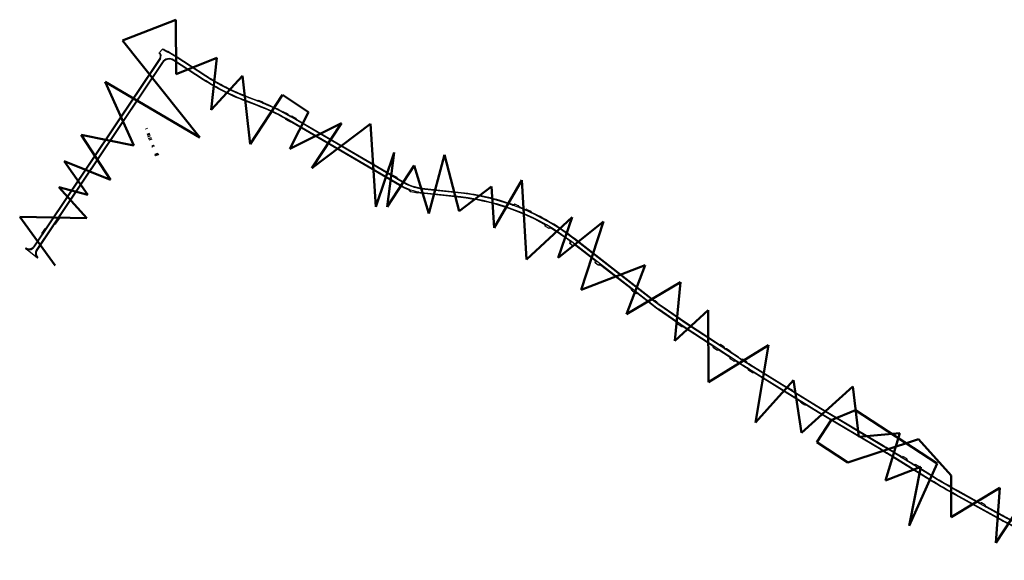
# Model space of a CAD drawing. Header units: metres. Extents: x -712710 to 14443962, y 4588558 to 14849904.
# Tile 21 of 256: x 7502868 to 7504204, y 5891037 to 5891770. Entities that reach past the tile are written whole.
import ezdxf

# ---------------------------------------------------------------- set-up
doc = ezdxf.new("R2010")
doc.units = ezdxf.units.M
doc.header["$MEASUREMENT"] = 0
for name, pattern in [('1', [0, 0]), ('11', [3, 2.5, -0.5]), ('3', [1, 0.5, -0.5])]:
    doc.linetypes.add(name, pattern=pattern)
for name, color, linetype, lineweight in [('#kraw jezdni', 140, 'CONTINUOUS', 30), ('#kraw pobocza', 30, 'CONTINUOUS', 30), ('#lrawęż zjazdu ', 150, 'CONTINUOUS', 30), ('#OPORNIK ZJAZADU ', 170, '3', 50), ('#ramka', 143, '1', 50), ('#ZJAZDY Z KRUSZYWA KRAWĘDZIE ', 24, '1', 30)]:
    doc.layers.add(name, color=color, linetype=linetype, lineweight=lineweight)

msp = doc.modelspace()

# ---------------------------------------------------------------- hatches: boundary and pattern name
at = {"layer": '#kraw pobocza'}
h = msp.add_hatch(color=4, dxfattribs=at)
h.dxf.hatch_style = 1
h.paths.add_polyline_path([(7503052.33015, 5891585.43061), (7503056.23909, 5891586.99625), (7503055.84604, 5891587.97758), (7503051.9371, 5891586.41194)])

# ---------------------------------------------------------------- linework, layer by layer
at = {"layer": '#kraw jezdni', "linetype": 'Continuous'}
for p, q in [((7503057.85562, 5891725.23552), (7503061.40555, 5891729.4076)), ((7502892.36655, 5891446.63757), (7502875.89514, 5891459.69105))]:
    msp.add_line(p, q, dxfattribs=at)
at = {"layer": '#kraw jezdni', "color": 0, "linetype": '1', "lineweight": 9}
msp.add_line((7503038.27058, 5891621.3261), (7503042.14959, 5891622.84292), dxfattribs=at)
at = {"layer": '#kraw jezdni', "color": 2, "lineweight": 50}
msp.add_line((7503040.90377, 5891613.62778), (7503044.78278, 5891615.1446), dxfattribs=at)
at = {"layer": '#kraw jezdni'}
msp.add_line((7503041.94303, 5891611.20915), (7503045.82204, 5891612.72597), dxfattribs=at)
at = {"layer": '#kraw jezdni', "linetype": 'Continuous'}
msp.add_lwpolyline([(7503058.95142, 5891717.32528), (7503057.20215, 5891714.71543), (7502887.49469, 5891461.51816)], dxfattribs=at)
for points in [[(7503383.69352, 5891545.81721), (7503383.69352, 5891545.81721), (7503235.17817, 5891632.72537, 0.041635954), (7503190.55515, 5891654.06033), (7503174.72937, 5891660.06718, -0.0530271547), (7503117.64712, 5891688.97106), (7503077.1577, 5891715.18253, 0.4095456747), (7503061.3555, 5891711.93161), (7502890.71471, 5891457.34185)], [(7503386.26088, 5891550.10775), (7503237.70243, 5891637.04139, 0.041635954), (7503192.32945, 5891658.73493), (7503176.50367, 5891664.74178, -0.0530274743), (7503120.36461, 5891693.16811), (7503079.87486, 5891719.37979)], [(7503417.73051, 5891539.78325), (7503414.79588, 5891540.10103, -0.1013162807), (7503386.26088, 5891550.10775)], [(7503417.19223, 5891534.81231), (7503414.19041, 5891535.13736, -0.1015355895), (7503383.69352, 5891545.81721)], [(7504223.31022, 5891079.81416, -0.0138061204), (7504198.66057, 5891092.54918), (7504138.25909, 5891125.89904, -0.0098591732), (7504104.03575, 5891145.68534), (7504052.04076, 5891177.90357, 0.0040587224), (7504036.83358, 5891187.14821), (7503951.62821, 5891237.95674), (7503860.26446, 5891294.46448, -0.0060633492), (7503839.74331, 5891307.50331), (7503769.24831, 5891353.50412), (7503734.83193, 5891377.22728, -0.0144370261), (7503725.40125, 5891384.13776), (7503616.95754, 5891468.51915, 0.1391512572), (7503466.38738, 5891529.48525), (7503417.19223, 5891534.81231)], [(7504225.48172, 5891084.318, -0.0138061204), (7504201.07734, 5891096.9263), (7504140.67586, 5891130.27617, -0.0098524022), (7504106.64632, 5891149.9498), (7504054.6735, 5891182.15429, 0.0040591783), (7504039.39525, 5891191.44215), (7503954.22382, 5891242.23043), (7503862.89452, 5891298.71687, -0.0060633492), (7503842.47572, 5891311.69066), (7503772.0338, 5891357.65684), (7503737.6696, 5891381.34403, -0.0144370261), (7503728.47178, 5891388.08388), (7503620.02806, 5891472.46527, 0.1391512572), (7503466.92731, 5891534.45601), (7503417.73051, 5891539.78325)]]:
    msp.add_lwpolyline(points, format="xyb", dxfattribs=at)
for centre, radius, start, end in [((7503053.9674, 5891720.66586), 6, 326.16771824, 49.6062659), ((7503002.49593, 5891598.88498), 143.20091, 57.29237838, 65.70860623), ((7502880.8494, 5891465.97239), 8, 231.73621202, 326.16771822), ((7502897.36008, 5891452.88774), 8, 146.16771824, 231.37711829)]:
    msp.add_arc(centre, radius, start, end, dxfattribs=at)
at = {"layer": '#kraw pobocza', "linetype": 'Continuous'}
for p, q in [((7503057.36959, 5891724.66431), (7503057.85562, 5891725.23552)), ((7503061.40555, 5891729.4076), (7503061.91132, 5891730.00201)), ((7503070.34254, 5891726.25651), (7503069.48674, 5891726.78419)), ((7503076.53108, 5891722.44071), (7503075.26878, 5891723.21903)), ((7503226.63105, 5891644.51255), (7503225.61309, 5891645.00548)), ((7503232.45529, 5891641.69225), (7503231.63756, 5891642.08823)), ((7503230.05537, 5891633.99975), (7503229.25608, 5891634.36763)), ((7503235.70901, 5891630.87285), (7503234.89034, 5891631.38447)), ((7503237.89076, 5891638.95938), (7503237.15845, 5891639.39104)), ((7503242.97722, 5891635.9612), (7503242.23506, 5891636.39867)), ((7503374.84326, 5891558.71982), (7503374.07712, 5891559.16531)), ((7503380.06436, 5891555.68388), (7503379.30399, 5891556.12601)), ((7503398.73418, 5891536.48682), (7503397.90243, 5891536.65601)), ((7503406.87993, 5891534.84935), (7503405.79415, 5891535.05071)), ((7503539.89262, 5891519.5209), (7503539.17472, 5891519.81861)), ((7503545.03368, 5891517.3889), (7503544.28162, 5891517.70079)), ((7503555.99657, 5891512.66862), (7503555.24024, 5891513.02621)), ((7503560.53175, 5891510.52435), (7503561.3125, 5891510.1552)), ((7502917.31989, 5891493.42091), (7502916.7582, 5891492.59905)), ((7502921.24317, 5891499.16152), (7502921.78697, 5891499.95722)), ((7502899.29383, 5891481.98167), (7502898.79278, 5891481.2494)), ((7502901.94544, 5891485.85692), (7502902.46168, 5891486.61139)), ((7503581.73274, 5891489.55035), (7503581.04821, 5891489.93648)), ((7503586.58922, 5891486.82415), (7503585.88456, 5891487.22084)), ((7502876.51442, 5891460.47622), (7502875.89514, 5891459.69105)), ((7503614.77194, 5891465.88652), (7503614.18002, 5891466.3471)), ((7503618.95686, 5891462.65804), (7503618.33695, 5891463.1404)), ((7502892.36655, 5891446.63757), (7502892.99074, 5891447.41884)), ((7503649.33242, 5891439.68427), (7503648.73072, 5891440.13682)), ((7503653.53656, 5891436.52216), (7503652.93444, 5891436.97504)), ((7503699.20536, 5891402.17273), (7503698.54413, 5891402.67004)), ((7503703.59802, 5891398.86898), (7503704.28781, 5891398.35019)), ((7503730.10454, 5891388.66655), (7503729.38312, 5891389.24216)), ((7503734.68676, 5891385.11821), (7503733.9038, 5891385.63674)), ((7503760.58482, 5891357.48494), (7503761.31281, 5891356.99971)), ((7503766.06849, 5891353.82987), (7503766.83599, 5891353.31831)), ((7503809.77585, 5891324.71004), (7503809.09213, 5891325.16831)), ((7503814.48704, 5891321.57339), (7503813.81478, 5891322.02101)), ((7503818.88312, 5891329.38354), (7503818.19839, 5891329.83704)), ((7503823.67308, 5891326.21116), (7503822.97853, 5891326.67115)), ((7503827.01155, 5891323.75556), (7503826.29734, 5891324.24349)), ((7503832.05844, 5891320.37508), (7503831.30729, 5891320.86936)), ((7503832.68668, 5891309.47872), (7503832.02284, 5891309.89259)), ((7503832.13242, 5891309.82427), (7503832.02375, 5891309.89663)), ((7503837.39866, 5891306.541), (7503836.71412, 5891306.96778)), ((7503849.24546, 5891309.36503), (7503848.52847, 5891309.83454)), ((7503854.25508, 5891306.08457), (7503853.51566, 5891306.56877)), ((7503857.32174, 5891294.07155), (7503856.61688, 5891294.51597)), ((7503862.17516, 5891291.01143), (7503861.48115, 5891291.44901)), ((7503911.04371, 5891270.36654), (7503910.15385, 5891270.91454)), ((7503917.17434, 5891266.58671), (7503916.29242, 5891267.13427)), ((7503928.58302, 5891250.56162), (7503927.77449, 5891251.05928)), ((7503933.92403, 5891247.19091), (7503933.13804, 5891247.68695)), ((7504066.7342, 5891177.23293), (7504066.05814, 5891177.6476)), ((7504071.43666, 5891174.34858), (7504070.76496, 5891174.76058)), ((7504083.33916, 5891167.04794), (7504082.67092, 5891167.45783)), ((7504087.99405, 5891164.19278), (7504087.32956, 5891164.60036)), ((7504172.77511, 5891114.65795), (7504172.03972, 5891115.0622)), ((7504177.85447, 5891111.86579), (7504177.12324, 5891112.27772))]:
    msp.add_line(p, q, dxfattribs=at)
at = {"layer": '#kraw pobocza'}
for p, q in [((7503192.15242, 5891660.49427), (7503191.49231, 5891660.77209)), ((7503197.77528, 5891657.99281), (7503196.83458, 5891658.41131)), ((7503042.93542, 5891608.76987), (7503046.81444, 5891610.28669)), ((7503614.18002, 5891466.3471), (7503614.42782, 5891466.66557))]:
    msp.add_line(p, q, dxfattribs=at)
at = {"layer": '#kraw pobocza', "color": 5, "linetype": '11', "lineweight": 53}
msp.add_line((7503051.9371, 5891586.41194), (7503055.84604, 5891587.97758), dxfattribs=at)
at = {"layer": '#kraw pobocza', "linetype": 'Continuous'}
for points in [[(7503058.32842, 5891717.74285), (7503056.57914, 5891715.133), (7502904.06891, 5891487.59336)], [(7503192.59559, 5891659.43612), (7503192.59559, 5891659.43612), (7503192.59559, 5891659.43612)], [(7503383.30841, 5891545.17363), (7503383.30841, 5891545.17363), (7503237.30448, 5891630.61212)], [(7503238.08107, 5891637.6888), (7503238.08107, 5891637.6888)], [(7503372.09685, 5891559.30862), (7503244.01176, 5891634.22019)], [(7502914.03877, 5891490.79342), (7502891.33772, 5891456.92428)], [(7502898.51847, 5891479.31231), (7502886.87176, 5891461.93586)], [(7503648.27013, 5891443.20414), (7503622.33073, 5891463.3879)], [(7503697.6959, 5891404.74533), (7503656.55688, 5891436.75611)], [(7503728.93235, 5891388.67579), (7503728.93235, 5891388.67579), (7503728.93235, 5891388.67579)], [(7503808.08304, 5891327.26951), (7503768.671, 5891352.99115), (7503768.671, 5891352.99115)], [(7503831.05827, 5891312.27509), (7503816.87676, 5891321.53042)], [(7503926.93813, 5891252.34549), (7503864.48084, 5891290.97483)], [(7504080.07416, 5891167.29731), (7504072.46167, 5891172.01432)]]:
    msp.add_lwpolyline(points, dxfattribs=at)
for points in [[(7503228.25028, 5891635.79761, 0.0352811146), (7503190.28901, 5891653.35914), (7503174.46323, 5891659.36599, -0.0530271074), (7503117.2395, 5891688.3415), (7503076.75012, 5891714.55294, 0.4095456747), (7503061.97851, 5891711.51404), (7502922.34724, 5891503.18935)], [(7503189.88533, 5891660.46483), (7503176.76981, 5891665.44297, -0.053027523), (7503120.77223, 5891693.79767), (7503080.28244, 5891720.00938)], [(7503224.3576, 5891645.24625, 0.0231675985), (7503198.84153, 5891656.98602)], [(7503235.05254, 5891639.4367, 0.0014416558), (7503233.53047, 5891640.2977)], [(7503386.64598, 5891550.75133, -0.0062051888), (7503385.06842, 5891551.72209), (7503381.16279, 5891554.00633)], [(7503417.81125, 5891540.52889), (7503414.88689, 5891540.84555, -0.1012814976), (7503386.64598, 5891550.75133, -0.1012814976)], [(7503395.35773, 5891539.25882, -0.041538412), (7503383.30841, 5891545.17363)], [(7503417.11149, 5891534.06667), (7503414.09977, 5891534.39279, -0.0156191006), (7503409.5, 5891535.15454, -0.0168781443)], [(7503579.96013, 5891492.24457, 0.101602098), (7503466.30639, 5891528.73964), (7503417.11149, 5891534.06667)], [(7503536.68955, 5891519.1527, 0.0591556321), (7503467.0083, 5891535.20163), (7503417.81125, 5891540.52889)], [(7503553.09297, 5891512.72241, 0.0059747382), (7503546.392, 5891515.48239)], [(7503727.63389, 5891389.68615), (7503620.48864, 5891473.05719, 0.0561979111), (7503562.52024, 5891508.51613, 0.0561979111)], [(7503614.01502, 5891469.83751, 0.0254924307), (7503589.05227, 5891486.90532)], [(7503759.61415, 5891359.23402), (7503734.40628, 5891376.60976, -0.0144370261), (7503724.94067, 5891383.54584), (7503706.3676, 5891397.99777)], [(7503815.89609, 5891329.93049), (7503772.45163, 5891358.27974), (7503738.09525, 5891381.96154, -0.0042531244), (7503735.35563, 5891383.88453, -0.0042531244)], [(7503846.44164, 5891310.00906, -0.001063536), (7503842.88558, 5891312.31876), (7503833.06651, 5891318.7261)], [(7503855.62182, 5891296.46872, -0.0046624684), (7503839.85181, 5891306.53718)], [(7503908.74917, 5891271.23799), (7503863.28903, 5891299.35472, -0.0023744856), (7503855.26129, 5891304.37268)], [(7504063.53626, 5891177.54487), (7504055.06842, 5891182.7919, 0.0040592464), (7504039.7795, 5891192.08624), (7503954.61316, 5891242.87148), (7503918.09813, 5891265.45574)], [(7504232.74653, 5891074.43187), (7504222.98449, 5891079.13858, -0.0138061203), (7504198.29805, 5891091.89261), (7504137.89658, 5891125.24247, -0.0098601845), (7504103.64416, 5891145.04567), (7504051.64585, 5891177.26596, 0.0040586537), (7504036.44933, 5891186.50412), (7503951.23887, 5891237.31568), (7503935.69153, 5891246.93159)], [(7504169.82394, 5891115.03917), (7504141.03838, 5891130.93274, -0.0098513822), (7504107.0379, 5891150.58947), (7504088.99957, 5891161.76676)], [(7504313.03156, 5891036.95842), (7504308.17751, 5891040.86428, 0.057140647), (7504278.66067, 5891059.5107), (7504225.80744, 5891084.99358, -0.0138061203), (7504201.43986, 5891097.58287), (7504179.01585, 5891109.96398)]]:
    msp.add_lwpolyline(points, format="xyb", dxfattribs=at)
at = {"layer": '#kraw pobocza', "color": 4}
msp.add_lwpolyline([(7503051.9371, 5891586.41194), (7503055.84604, 5891587.97758), (7503056.23909, 5891586.99625), (7503052.33015, 5891585.43061)], close=True, dxfattribs=at)
at = {"layer": '#kraw pobocza', "linetype": 'Continuous'}
for centre, radius, start, end in [((7503053.9674, 5891720.66586), 5.25, 326.16771827, 49.60626591), ((7503002.49618, 5891598.8855), 143.95033, 62.8773773, 65.62245296), ((7503002.49618, 5891598.8855), 143.95033, 57.29125251, 58.83033108), ((7503393.88524, 5891535.27387), 4.24831, 18.98608476, 70.30042718), ((7503408.69893, 5891530.98072), 4.25, 79.13551227, 114.70722519), ((7502925.93089, 5891500.90083), 4.25, 146.16771827, 192.82808637), ((7502896.64941, 5891480.56496), 2.25, 326.16771827, 17.70988648), ((7502902.19992, 5891488.84611), 2.25, 276.68082274, 326.16771827), ((7502917.56909, 5891488.42713), 4.25, 100.9993217, 146.1677182), ((7503612.65207, 5891468.0473), 2.25, 322.11307336, 52.71779681), ((7502880.96116, 5891466.39972), 7.40685, 233.10468264, 322.93880688), ((7502897.82256, 5891453.15556), 7.50043, 149.83666773, 229.89381373), ((7503696.31416, 5891402.96958), 2.25, 352.34958048, 52.11307337), ((7503704.99563, 5891396.21442), 2.25, 52.11307337, 108.33583393), ((7503758.3372, 5891357.38148), 2.25, 2.6354556, 55.42156623), ((7503767.39405, 5891351.13861), 2.25, 55.42156602, 104.36067887), ((7503806.85246, 5891325.38369), 2.25, 354.50704938, 56.87394166), ((7503815.64657, 5891319.64518), 2.25, 56.87394169, 121.02064471), ((7503854.3684, 5891294.59858), 2.25, 357.89591913, 58.02239927), ((7503863.29734, 5891289.06124), 2.25, 58.26354199, 119.91685258)]:
    msp.add_arc(centre, radius, start, end, dxfattribs=at)
at = {"layer": '#kraw pobocza'}
for centre, radius, start, end in [((7503069.14837, 5891729.0086), 2.25, 242.87738451, 278.64931892), ((7503078.33759, 5891724.16258), 2.49565, 223.62580944, 237.62150079), ((7503190.29518, 5891662.67719), 2.25, 259.50465056, 302.14460442), ((7503199.76881, 5891659.03605), 2.25, 207.62364709, 245.66154695), ((7503225.39165, 5891647.24456), 2.25, 242.63884396, 275.64802467), ((7503234.63268, 5891642.25924), 2.25, 194.59548091, 240.66949757), ((7503227.05738, 5891633.88987), 2.25, 12.25944218, 60.85480726), ((7503236.1486, 5891641.40169), 2.25, 240.30744181, 296.66823531), ((7503236.16809, 5891628.67018), 2.25, 59.66469941, 101.7731499), ((7503245.22181, 5891636.1171), 2.25, 183.97311767, 239.66461997), ((7503373.23272, 5891561.25086), 2.25, 239.67843328, 292.04203342), ((7503382.29874, 5891555.94852), 2.25, 186.75469992, 239.67843321), ((7503537.45444, 5891521.26884), 2.25, 250.12733229, 319.86857784), ((7503547.27786, 5891517.55066), 2.25, 184.12263968, 248.36268742), ((7503553.81784, 5891515.33933), 2.71546, 254.51756559, 301.58845812), ((7503563.53174, 5891510.52594), 2.25, 189.48410605, 244.77854719), ((7503578.82754, 5891490.29857), 2.25, 350.73907172, 60.59410932), ((7503587.8827, 5891484.98311), 2.25, 58.68156853, 125.09113491), ((7503620.949, 5891461.61214), 2.25, 52.11307337, 152.30009434), ((7503646.88836, 5891441.42841), 2.25, 324.96766255, 52.11307337), ((7503655.17521, 5891434.9803), 2.25, 52.11307337, 136.743251), ((7503729.01558, 5891391.46194), 2.25, 232.11307337, 279.40153909), ((7503736.90054, 5891385.5203), 2.25, 190.29447288, 234.69427668), ((7503817.12562, 5891331.81483), 2.25, 236.87394173, 298.47554753), ((7503825.91906, 5891326.07676), 2.25, 176.57563711, 230.53025627), ((7503825.50266, 5891326.34848), 2.25, 236.87394173, 236.87604156), ((7503825.50266, 5891326.34848), 2.25, 243.21762758, 290.68254193), ((7503834.2961, 5891320.61041), 2.25, 186.00371673, 236.87394173), ((7503829.82869, 5891310.39078), 2.25, 347.20773846, 56.87394173), ((7503838.62212, 5891304.65271), 2.25, 56.87394173, 122.94004483), ((7503847.65174, 5891311.9067), 2.25, 237.12250042, 292.93326264), ((7503856.49886, 5891306.25175), 2.25, 184.26107642, 237.66329758), ((7503909.93407, 5891273.15378), 2.25, 238.26354203, 275.60546381), ((7503919.28303, 5891267.37153), 2.25, 200.41430582, 238.26354199), ((7503925.58304, 5891250.54932), 2.25, 13.09977943, 57.93601701), ((7503934.508, 5891245.01802), 2.25, 58.26354199, 105.0429218), ((7504064.72138, 5891179.45746), 2.25, 238.2159448, 306.44950623), ((7504073.64679, 5891173.92691), 2.25, 169.19832691, 238.2159448), ((7504081.25928, 5891169.2099), 2.25, 238.21594487, 308.85827714), ((7504090.18469, 5891163.67935), 2.25, 166.80947832, 238.21594487), ((7504170.91149, 5891117.00888), 2.25, 241.09530483, 300.09517712), ((7504180.10345, 5891111.93366), 2.25, 181.72863895, 241.0953049)]:
    msp.add_arc(centre, radius, start, end, dxfattribs=at)
at = {"layer": '#lrawęż zjazdu '}
for p, q in [((7503070.34254, 5891726.25651), (7503075.26878, 5891723.21903)), ((7503192.28743, 5891660.43421), (7503192.15242, 5891660.49427)), ((7503196.83458, 5891658.41131), (7503192.28743, 5891660.43421)), ((7503231.63756, 5891642.08823), (7503226.63105, 5891644.51255)), ((7503237.89076, 5891638.95938), (7503242.23506, 5891636.39867)), ((7503043.78812, 5891606.77518), (7503047.66713, 5891608.292)), ((7503379.30399, 5891556.12601), (7503374.84326, 5891558.71982)), ((7503405.79415, 5891535.05071), (7503398.73418, 5891536.48682)), ((7502917.31989, 5891493.42091), (7502921.24317, 5891499.16152)), ((7502901.94544, 5891485.85692), (7502899.29383, 5891481.98167)), ((7503581.73275, 5891489.5504), (7503585.88449, 5891487.22078)), ((7503614.736, 5891465.84034), (7503615.01974, 5891466.20499)), ((7503618.33695, 5891463.1404), (7503614.77194, 5891465.88652)), ((7503618.58132, 5891463.45446), (7503618.33654, 5891463.1371)), ((7503652.93444, 5891436.97504), (7503649.33036, 5891439.68582)), ((7503699.20622, 5891402.17208), (7503703.59802, 5891398.86898)), ((7503732.24132, 5891386.96166), (7503730.10454, 5891388.66655)), ((7503733.90278, 5891385.63601), (7503732.24132, 5891386.96166)), ((7503761.31281, 5891356.99971), (7503766.06849, 5891353.82987)), ((7503822.97853, 5891326.67115), (7503818.88312, 5891329.38354)), ((7503829.14801, 5891322.328), (7503827.01155, 5891323.75556)), ((7503830.64242, 5891321.34427), (7503829.14801, 5891322.328)), ((7503831.30729, 5891320.86936), (7503830.64242, 5891321.34427)), ((7503836.71412, 5891306.96778), (7503832.68668, 5891309.47872)), ((7503853.51566, 5891306.56877), (7503849.24546, 5891309.36503)), ((7503861.48115, 5891291.44901), (7503857.32174, 5891294.07155)), ((7504070.76496, 5891174.76058), (7504066.7342, 5891177.23293)), ((7504087.32956, 5891164.60036), (7504083.33916, 5891167.04794)), ((7504177.12324, 5891112.27772), (7504172.77511, 5891114.65795))]:
    msp.add_line(p, q, dxfattribs=at)
for centre, radius, start, end in [((7503069.14837, 5891729.0086), 3, 242.87738451, 293.45659082), ((7503078.17009, 5891723.98219), 3, 194.73708756, 238.76157526), ((7503190.29518, 5891662.67719), 3, 258.12312272, 311.61208813), ((7503199.76881, 5891659.03605), 3, 192.01975384, 247.79777277), ((7503225.39165, 5891647.24456), 3, 242.63884394, 294.40188438), ((7503234.63268, 5891642.25924), 3, 183.26783524, 240.66949757), ((7503236.1486, 5891641.40169), 3, 240.30744182, 305.50138511), ((7503245.22181, 5891636.1171), 3, 174.6145608, 239.66461995), ((7503373.23272, 5891561.25086), 3, 239.67843326, 302.46924831), ((7503382.4413, 5891555.97968), 3.14072, 177.32955663, 237.69328014), ((7503393.88376, 5891535.27296), 5, 14.05016158, 70.2846508), ((7503408.69104, 5891530.98691), 4.99063, 79.16865899, 125.48327161), ((7502917.56909, 5891488.42713), 5, 92.85689238, 146.16771823), ((7502925.93089, 5891500.90083), 5, 146.16771825, 200.35666352), ((7502896.64941, 5891480.56496), 3, 326.16771829, 28.17954313), ((7502902.19992, 5891488.84611), 3, 265.13401333, 326.16771829), ((7503578.82754, 5891490.29857), 3, 345.55858884, 60.59410935), ((7503587.8827, 5891484.98311), 3, 58.68156851, 131.76444683), ((7503612.65207, 5891468.0473), 3, 322.11307337, 52.71645498), ((7503620.949, 5891461.61214), 3, 52.11307334, 142.11307335), ((7503646.88836, 5891441.42841), 3, 324.48881945, 52.11307338), ((7503655.17521, 5891434.9803), 3, 52.11307337, 138.3245225), ((7503696.31416, 5891402.96958), 3, 344.58357047, 52.11307337), ((7503704.99563, 5891396.21442), 3, 52.11307337, 117.76651663), ((7503729.01558, 5891391.46194), 3, 232.1130734, 291.28373878), ((7503736.81461, 5891385.50201), 2.91492, 177.36520638, 235.8661275), ((7503758.3372, 5891357.38148), 3, 352.68884007, 55.4215662), ((7503767.39405, 5891351.13861), 3, 55.42156609, 116.22214158), ((7503817.12562, 5891331.81483), 3, 236.87394174, 305.86185063), ((7503825.91906, 5891326.07676), 3, 168.57236998, 232.12044102), ((7503825.50266, 5891326.34848), 3, 241.62744282, 300.1963217), ((7503834.2961, 5891320.61041), 3, 175.048188, 236.87394175), ((7503829.82869, 5891310.39078), 3, 342.30069229, 56.87394175), ((7503838.62212, 5891304.65271), 3, 56.87394174, 129.49415101), ((7503847.65174, 5891311.9067), 3, 237.12250043, 302.08926076), ((7503856.49886, 5891306.25175), 3, 173.9340551, 237.66329758), ((7503854.3684, 5891294.59858), 3, 349.88197612, 58.02239926), ((7503863.29734, 5891289.06124), 3, 58.26354198, 127.25737778), ((7504064.72138, 5891179.45746), 3, 238.21594481, 312.13968078), ((7504073.64679, 5891173.92691), 3, 163.86558694, 238.21594482), ((7504081.25928, 5891169.2099), 3, 238.21594484, 313.89160233), ((7504090.18469, 5891163.67935), 3, 162.12137316, 238.21594484), ((7504170.91149, 5891117.00888), 3, 241.09530483, 308.40446782), ((7504180.10345, 5891111.93366), 3, 173.41445964, 241.09530488)]:
    msp.add_arc(centre, radius, start, end, dxfattribs=at)
at = {"layer": '#OPORNIK ZJAZADU '}
msp.add_line((7503047.34042, 5891597.90617), (7503051.21943, 5891599.42299), dxfattribs=at)
at = {"layer": '#ramka'}
for p, q in [((7503007.6213, 5891741.45956), (7503080.09714, 5891769.81268)), ((7503080.09714, 5891769.81268), (7503080.50514, 5891696.18524)), ((7503112.28575, 5891610.17357), (7503007.6213, 5891741.45956)), ((7503080.50514, 5891696.18524), (7503135.42232, 5891718.10832)), ((7503135.42232, 5891718.10832), (7503127.71826, 5891647.75343)), ((7503022.91446, 5891599.06631), (7502984.23167, 5891685.50438)), ((7502984.23167, 5891685.50438), (7503112.28575, 5891610.17357)), ((7503127.71826, 5891647.75343), (7503170.5699, 5891693.49921)), ((7503170.5699, 5891693.49921), (7503180.74689, 5891601.1475)), ((7503180.74689, 5891601.1475), (7503224.5192, 5891667.83515)), ((7503224.5192, 5891667.83515), (7503260.01424, 5891644.53699)), ((7503260.01424, 5891644.53699), (7503234.44019, 5891594.63264)), ((7503234.44019, 5891594.63264), (7503304.60842, 5891629.63048)), ((7503304.60842, 5891629.63048), (7503264.60146, 5891568.67939)), ((7503264.60146, 5891568.67939), (7503344.10563, 5891628.8426)), ((7503344.10563, 5891628.8426), (7503351.09859, 5891516.00861)), ((7502991.15981, 5891552.64164), (7502951.43969, 5891613.66148)), ((7502951.43969, 5891613.66148), (7503022.91446, 5891599.06631)), ((7503351.09859, 5891516.00861), (7503376.02491, 5891589.93632)), ((7503376.02491, 5891589.93632), (7503366.56137, 5891516.11928)), ((7503423.24616, 5891507.12788), (7503444.20645, 5891586.73683)), ((7503444.20645, 5891586.73683), (7503464.14431, 5891510.03749)), ((7502960.75068, 5891532.20242), (7502928.37963, 5891578.13841)), ((7502928.37963, 5891578.13841), (7502991.15981, 5891552.64164)), ((7503366.56137, 5891516.11928), (7503403.27363, 5891572.05086)), ((7503403.27363, 5891572.05086), (7503423.24616, 5891507.12788)), ((7503511.52784, 5891487.65706), (7503549.24931, 5891552.1603)), ((7503549.24931, 5891552.1603), (7503555.72734, 5891444.79436)), ((7502959.34025, 5891500.74478), (7502921.42241, 5891542.62649)), ((7502921.42241, 5891542.62649), (7502960.75068, 5891532.20242)), ((7503464.14431, 5891510.03749), (7503508.27222, 5891543.65945)), ((7503508.27222, 5891543.65945), (7503511.52784, 5891487.65706)), ((7502916.30769, 5891436.64959), (7502868.18153, 5891502.54572)), ((7502868.18153, 5891502.54572), (7502959.34025, 5891500.74478)), ((7503555.72734, 5891444.79436), (7503617.52751, 5891502.21395)), ((7503617.52751, 5891502.21395), (7503598.29497, 5891447.12117)), ((7503598.29497, 5891447.12117), (7503659.91514, 5891496.45083)), ((7503659.91514, 5891496.45083), (7503629.88891, 5891403.8114)), ((7503629.88891, 5891403.8114), (7503716.48339, 5891437.26148)), ((7503716.48339, 5891437.26148), (7503691.2664, 5891370.70662)), ((7503691.2664, 5891370.70662), (7503764.34865, 5891414.05185)), ((7503764.34865, 5891414.05185), (7503756.71099, 5891334.41929)), ((7503756.71099, 5891334.41929), (7503801.97131, 5891376.01904)), ((7503801.97131, 5891376.01904), (7503802.43316, 5891278.24503)), ((7503802.43316, 5891278.24503), (7503883.6732, 5891328.54777)), ((7503883.6732, 5891328.54777), (7503866.10573, 5891223.62664)), ((7503866.10573, 5891223.62664), (7503917.67583, 5891281.09197)), ((7503917.67583, 5891281.09197), (7503928.41496, 5891209.91747)), ((7503928.41496, 5891209.91747), (7503998.14866, 5891272.38976)), ((7503998.14866, 5891272.38976), (7504006.19107, 5891204.54732)), ((7504001.90756, 5891240.68124), (7503968.91084, 5891226.77777)), ((7504112.3733, 5891168.17396), (7504001.90756, 5891240.68124)), ((7503968.91084, 5891226.77777), (7503949.45348, 5891197.13426)), ((7503991.27086, 5891169.68625), (7504087.22802, 5891201.38607)), ((7504006.19107, 5891204.54732), (7504061.76442, 5891209.08758)), ((7504061.76442, 5891209.08758), (7504042.47508, 5891145.31101)), ((7504087.22802, 5891201.38607), (7504131.46294, 5891152.05291)), ((7503949.45348, 5891197.13426), (7503991.27086, 5891169.68625)), ((7504042.47508, 5891145.31101), (7504090.18469, 5891163.67935)), ((7504074.43716, 5891083.80444), (7504112.3733, 5891168.17396)), ((7504090.18469, 5891163.67935), (7504074.43716, 5891083.80444)), ((7504131.46294, 5891152.05291), (7504131.44876, 5891095.63172)), ((7504131.44876, 5891095.63172), (7504197.53882, 5891135.35838)), ((7504197.53882, 5891135.35838), (7504192.24344, 5891060.85746)), ((7504192.24344, 5891060.85746), (7504224.01367, 5891109.2598))]:
    msp.add_line(p, q, dxfattribs=at)
at = {"layer": '#ZJAZDY Z KRUSZYWA KRAWĘDZIE '}
for p, q in [((7503232.52242, 5891632.86427), (7503230.05537, 5891633.99975)), ((7503234.89034, 5891631.38447), (7503232.52242, 5891632.86427)), ((7503544.28162, 5891517.70079), (7503539.89262, 5891519.5209)), ((7503555.99657, 5891512.66862), (7503560.53175, 5891510.52435)), ((7503811.81651, 5891323.36037), (7503809.77585, 5891324.71004)), ((7503813.81478, 5891322.02101), (7503811.81651, 5891323.36037)), ((7503916.29242, 5891267.13427), (7503911.04371, 5891270.36654)), ((7503928.58302, 5891250.56162), (7503933.13804, 5891247.68695))]:
    msp.add_line(p, q, dxfattribs=at)
for centre, radius, start, end in [((7503227.05738, 5891633.88987), 3, 2.0990521, 60.85480729), ((7503236.16809, 5891628.67018), 3, 59.66469943, 115.20874946), ((7503537.45444, 5891521.26884), 3, 250.12733229, 324.36319602), ((7503547.27786, 5891517.55066), 3, 177.13163812, 248.36268744), ((7503553.82437, 5891515.21073), 3.34377, 252.85119926, 310.51342328), ((7503563.53174, 5891510.52594), 3, 180.0304575, 244.77931702), ((7503806.85246, 5891325.38369), 3, 347.02365105, 56.87394168), ((7503815.64657, 5891319.64518), 3, 56.8739417, 127.63257195), ((7503909.93407, 5891273.15378), 3, 238.26354203, 291.70821844), ((7503919.28303, 5891267.37153), 3, 184.53594319, 238.26354199), ((7503925.58304, 5891250.54932), 3, 0.23491125, 57.936017), ((7503934.508, 5891245.01802), 3, 58.26354196, 117.17137228)]:
    msp.add_arc(centre, radius, start, end, dxfattribs=at)

doc.saveas('drawing.dxf')
